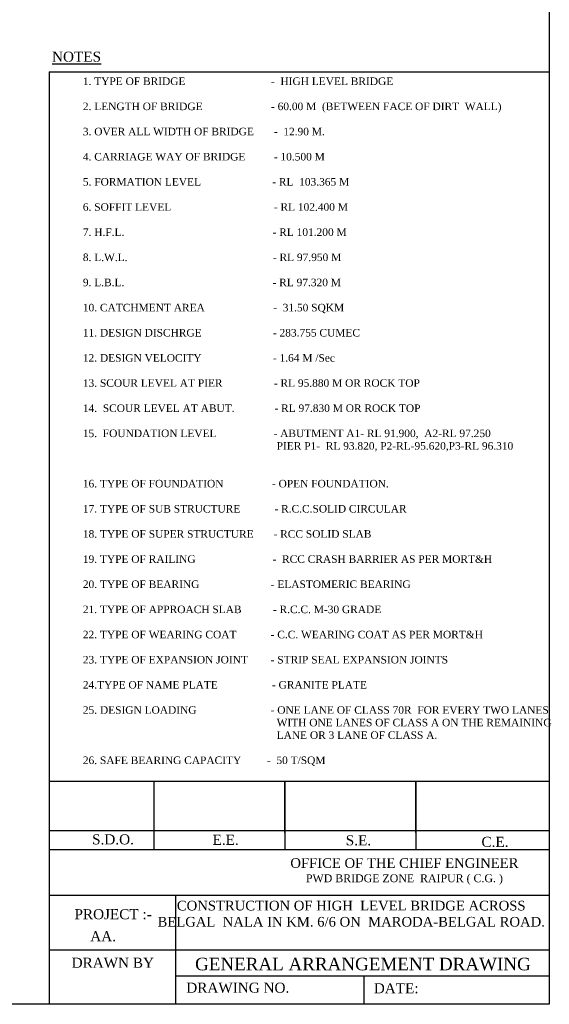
# Model space of a CAD drawing. Header units: millimetres. Extents: x 103078 to 9205504, y -104267 to 3479495.
# Tile 10 of 14: x 3916008 to 3951067, y 3302795 to 3368025. Entities that reach past the tile are written whole.
import ezdxf

# ---------------------------------------------------------------- set-up
doc = ezdxf.new("R2010")
doc.units = ezdxf.units.MM
doc.header["$LTSCALE"] = 500
doc.header["$MEASUREMENT"] = 0
doc.styles.add('style1', font='txt.shx', dxfattribs={"height": 1})

msp = doc.modelspace()

# ---------------------------------------------------------------- linework, layer by layer
at = {"color": 0, "linetype": 'Continuous', "lineweight": -2}
for p, q in [((3951067.1, 3410949.9), (3951067.1, 3304142.4)), ((3917964.6, 3364568.4), (3917964.6, 3314389.9)), ((3917964.6, 3364568.4), (3951067.1, 3364568.4)), ((3917964.6, 3317580.8), (3951067.1, 3317580.8)), ((3917964.6, 3317580.8), (3917964.6, 3302795)), ((3924889.4, 3317580.8), (3924889.4, 3313042.5)), ((3933565.5, 3314174.4), (3933565.5, 3317580.8)), ((3933565.5, 3317580.8), (3933565.5, 3313042.5)), ((3942241.6, 3314174.4), (3942241.6, 3317580.8)), ((3942241.6, 3317580.8), (3942241.6, 3313042.5)), ((3918031.2, 3314315.3), (3951067.1, 3314315.3)), ((3917964.6, 3313042.5), (3951067.1, 3313042.5)), ((3917964.6, 3310033.1), (3926328.9, 3310033.1)), ((3926328.9, 3310033.1, -14460.2), (3926328.9, 3302939.6, -14460.2)), ((3926328.9, 3310033.1), (3951067.1, 3310033.1)), ((3926328.9, 3310033.1), (3926328.9, 3302795)), ((3917964.6, 3306410, 406.6), (3926328.9, 3306410, 3496.3)), ((3926328.9, 3306410, 5262.3), (3951067.1, 3306410, 14400.3)), ((3926328.9, 3304674.8), (3951067.1, 3304674.8)), ((3938778.9, 3304674.8), (3938778.9, 3302795))]:
    msp.add_line(p, q, dxfattribs=at)
msp.add_lwpolyline([(3951067.1, 3302795), (3777417.8, 3302795), (3777417.8, 3413686.8), (3951067.1, 3413686.8)], close=True, dxfattribs=at)

# ---------------------------------------------------------------- texts
at = {"color": 0, "linetype": 'Continuous', "lineweight": -2, "attachment_point": 1, "style": 'style1'}
for s, insert, char_height in [('{\\fTimes New Roman|b0|i0|c0|p18;\\LNOTES}', (3918148.6, 3365909.5), 666.324), ('{\\fTimes New Roman|b0|i0|c0|p18;S.D.O.                         }', (3920800.2, 3314055.1, 14460.2), 666.324), ('{\\fTimes New Roman|b0|i0|c0|p18;E.E.                         }', (3928776.3, 3314025.8), 666.324), ('{\\fTimes New Roman|b0|i0|c0|p18;S.E.                         }', (3937594, 3313992.1), 666.324), ('{\\fTimes New Roman|b0|i0|c0|p18;C.E.                         }', (3946578.8, 3313890.2), 666.324), ('\\pxqc;{\\fTimes New Roman|b0|i0|c0|p18;\\H0.96451x;OFFICE OF THE CHIEF ENGINEER\\H1.0368x; \\P\\H0.7813x;PWD BRIDGE ZONE  RAIPUR ( C.G. ) \\H1.28x;  }', (3933799.1, 3312476.5, -11568.1), 666.324), ('{\\fTimes New Roman|b0|i0|c0|p18;PROJECT :-                       }', (3919635.2, 3309098.8, -14460.2), 666.324), ('{\\fTimes New Roman|b0|i0|c0|p18;AA.                         }', (3920678.8, 3307635.2), 666.324), ('{\\fTimes New Roman|b0|i0|c0|p18;DRAWN BY                        }', (3919445.7, 3305882.5, 14460.2), 666.324), ('{\\fTimes New Roman|b0|i0|c0|p18;GENERAL ARRANGEMENT DRAWING                       }', (3927618.8, 3305878.5), 832.905), ('{\\fTimes New Roman|b0|i0|c0|p18;DRAWING NO.                      }', (3927033.9, 3304228.9), 666.324), ('{\\fTimes New Roman|b0|i0|c0|p18;DATE:                       }', (3939449, 3304189.5, 14460.2), 666.324)]:
    msp.add_mtext(s, dxfattribs=dict(at, insert=insert, char_height=char_height))
for s, insert, char_height, width in [('{\\fTimes New Roman|b0|i0|c0|p18;1. TYPE OF BRIDGE                              -  HIGH LEVEL BRIDGE\\P\\P2. LENGTH OF BRIDGE                        - 60.00 M  (BETWEEN FACE OF DIRT  WALL) \\P\\P3. OVER ALL WIDTH OF BRIDGE       -  12.90 M.\\P\\P4. CARRIAGE WAY OF BRIDGE          - 10.500 M\\P\\P5. FORMATION LEVEL                         - RL  103.365 M\\P\\P6. SOFFIT LEVEL                                    - RL 102.400 M\\P\\P7. H.F.L.                                                    - RL 101.200 M \\P\\P8. L.W.L.                                                   - RL 97.950 M\\P\\P9. L.B.L.                                                    - RL 97.320 M \\P\\P10. CATCHMENT AREA                        -  31.50 SQKM\\P\\P11. DESIGN DISCHRGE                         - 283.755 CUMEC\\P\\P12. DESIGN VELOCITY                         - 1.64 M /Sec\\P\\P13. SCOUR LEVEL AT PIER                  - RL 95.880 M OR ROCK TOP \\P \\P14.  SCOUR LEVEL AT ABUT.              - RL 97.830 M OR ROCK TOP\\P\\P15.  FOUNDATION LEVEL                    - ABUTMENT A1- RL 91.900,  A2-RL 97.250                                      \\P                                                                    PIER P1-  RL 93.820, P2-RL-95.620,P3-RL 96.310\\P                                                                                                                                                                                          \\P                                                            \\P16. TYPE OF FOUNDATION                 - OPEN FOUNDATION. \\P\\P17. TYPE OF SUB STRUCTURE            - R.C.C.SOLID CIRCULAR             \\P\\P18. TYPE OF SUPER STRUCTURE       - RCC SOLID SLAB\\P\\P19. TYPE OF RAILING                           -  RCC CRASH BARRIER AS PER MORT&H\\P\\P20. TYPE OF BEARING                         - ELASTOMERIC BEARING\\P\\P21. TYPE OF APPROACH SLAB           - R.C.C. M-30 GRADE\\P\\P22. TYPE OF WEARING COAT            - C.C. WEARING COAT AS PER MORT&H\\P\\P23. TYPE OF EXPANSION JOINT        - STRIP SEAL EXPANSION JOINTS  \\P\\P24.TYPE OF NAME PLATE                   - GRANITE PLATE \\P\\P25. DESIGN LOADING                          - ONE LANE OF CLASS 70R  FOR EVERY TWO LANES \\P                                                                    WITH ONE LANES OF CLASS A ON THE REMAINING \\P                                                                    LANE OR 3 LANE OF CLASS A.\\P\\P26. SAFE BEARING CAPACITY         -  50 T/SQM\\P\\P\\P\\P\\fVerdana|b0|i0|c0|p34; \\P}     ', (3920188.2, 3364197.4, 20244.2), 499.7429, 32591.151), ('\\A1;\\pxqc;{\\fTimes New Roman|b0|i0|c0|p18;\\H0.96451x;CONSTRUCTION OF HIGH  LEVEL BRIDGE ACROSS \\PBELGAL  NALA IN KM. 6/6 ON  MARODA-BELGAL ROAD.   \\H1.0368x;        }', (3925751.7, 3309655.6, -12416.3), 666.324, 24404.655)]:
    msp.add_mtext(s, dxfattribs=dict(at, insert=insert, char_height=char_height, width=width))

doc.saveas('drawing.dxf')
